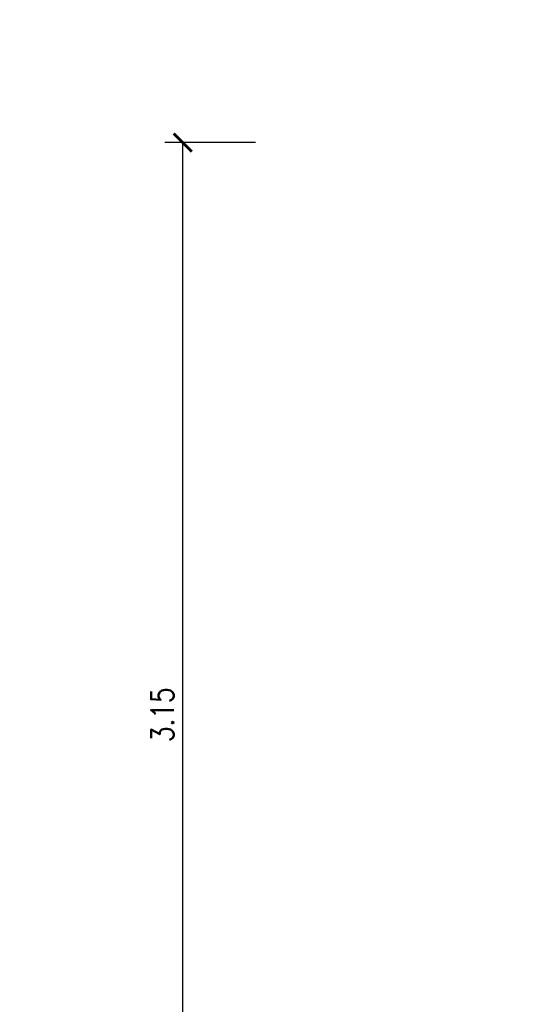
# Model space of a CAD drawing. Header units: metres. Extents: x -64 to 176, y -12 to 283.
# Tile 6 of 79: x 7.8 to 9.19, y 41.62 to 44.33. Entities that reach past the tile are written whole.
import ezdxf

# ---------------------------------------------------------------- set-up
doc = ezdxf.new("R2010")
doc.units = ezdxf.units.M
doc.styles.add('XREF-SE-400200-ARMADO DE MUROS_HUAURA_PQT4$0$ROMANS-SP', font='romans.shx', dxfattribs={"width": 0.8})
doc.dimstyles.new('XREF-SE-400200-ARMADO DE MUROS_HUAURA_PQT4$0$DIM-25-CORTE-AL-PNS', dxfattribs={"dimscale": 0.025, "dimtxt": 2.5, "dimasz": 2, "dimexe": 2, "dimexo": 2, "dimgap": 1, "dimtad": 1, "dimzin": 1, "dimdsep": 46, "dimtxsty": 'XREF-SE-400200-ARMADO DE MUROS_HUAURA_PQT4$0$ROMANS-SP', "dimblk": 'XREF-SE-400200-ARMADO DE MUROS_HUAURA_PQT4$0$_ARCHTICK', "dimcen": 25, "dimclrd": 3, "dimclre": 3, "dimclrt": 7, "dimazin": 0, "dimtfac": 1, "dimtmove": 2, "dimatfit": 3, "dimfxl": 1, "dimtfill": 1, "dimtolj": 1, "dimtzin": 0, "dimarcsym": 0})

# ---------------------------------------------------------------- blocks, each defined once
blk = doc.blocks.new('XREF-SE-400200-ARMADO DE MUROS_HUAURA_PQT4$0$_ARCHTICK')
at = {"color": 0, "linetype": 'ByBlock', "const_width": 0.15}
blk.add_lwpolyline([(-0.5, -0.5), (0.5, 0.5)], dxfattribs=at)
blk = doc.blocks.new('*D2378')
at = {"color": 3, "lineweight": -2, "transparency": 16777216}
for p, q in [((8.4517, 43.9905), (8.2017, 43.9905)), ((8.2517, 40.839), (8.2517, 43.9905)), ((8.4517, 40.839), (8.2017, 40.839))]:
    blk.add_line(p, q, dxfattribs=at)
at = {"color": 3, "lineweight": -2, "transparency": 16777216, "xscale": 0.05, "yscale": 0.05, "zscale": 0.05}
for p, rotation in [((8.2517, 43.9905), 90), ((8.2517, 40.839), 270)]:
    blk.add_blockref('XREF-SE-400200-ARMADO DE MUROS_HUAURA_PQT4$0$_ARCHTICK', p, dxfattribs=dict(at, rotation=rotation))
at = {"color": 7, "transparency": 16777216, "insert": (8.1954, 42.4148), "char_height": 0.0625, "attachment_point": 5, "rotation": 90, "style": 'XREF-SE-400200-ARMADO DE MUROS_HUAURA_PQT4$0$ROMANS-SP', "bg_fill": 3, "box_fill_scale": 1.1, "bg_fill_color": 256, "bg_fill_true_color": 13158600, "bg_fill_transparency": 0}
blk.add_mtext('\\A1;3.15', dxfattribs=at)
blk = doc.blocks.new('XREF-SE-400200-ARMADO DE MUROS_HUAURA_PQT4')
dim = blk.add_linear_dim(base=(8.2517, 43.9905), p1=(8.5017, 40.839), p2=(8.5017, 43.9905), angle=90, dimstyle='XREF-SE-400200-ARMADO DE MUROS_HUAURA_PQT4$0$DIM-25-CORTE-AL-PNS')
dim.commit()
dim.dimension.update_dxf_attribs({"geometry": '*D2378', "text_midpoint": (8.1954, 42.4148)})

msp = doc.modelspace()

# ---------------------------------------------------------------- block references
msp.add_blockref('XREF-SE-400200-ARMADO DE MUROS_HUAURA_PQT4', (0, 0))

doc.saveas('drawing.dxf')
